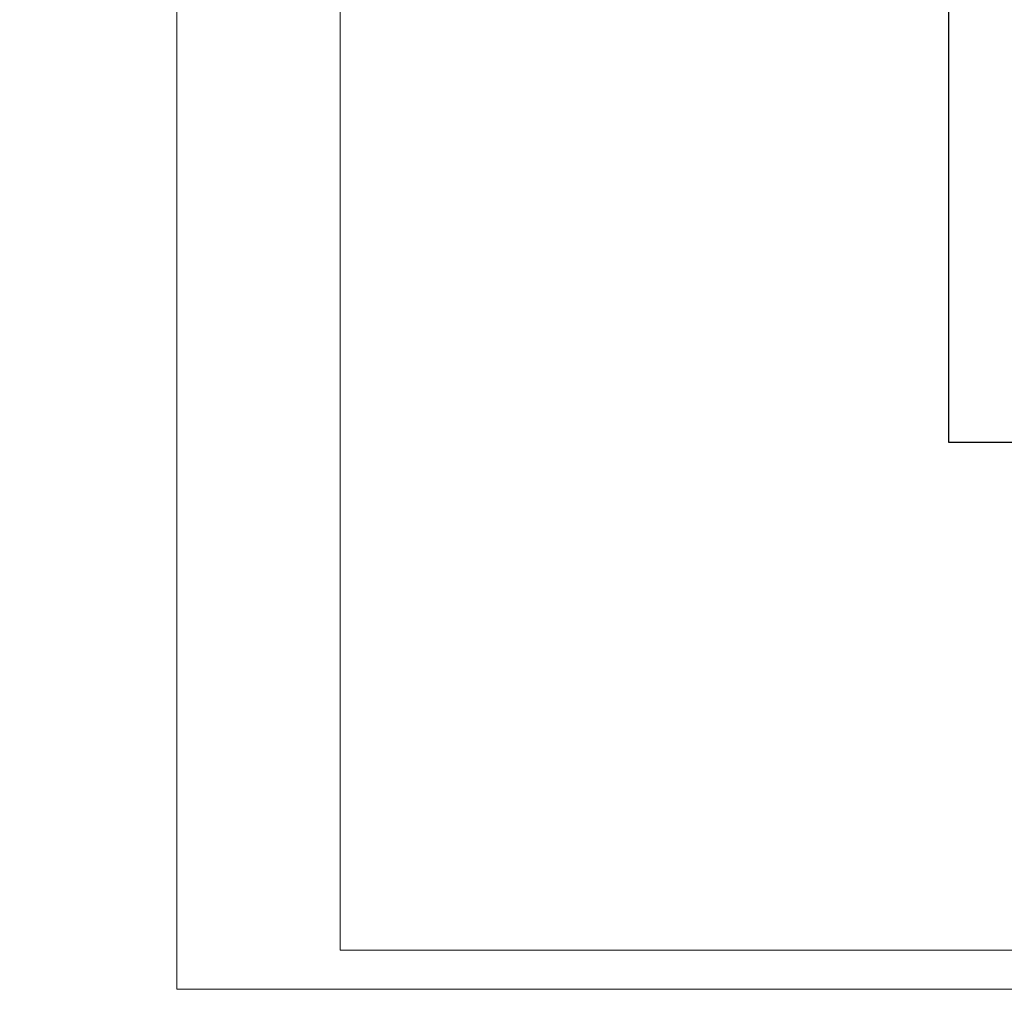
# Model space of a CAD drawing. Header units: centimetres. Extents: x 74448 to 96987, y -37016 to -10817.
# Tile 19 of 174: x 78903 to 80411, y -37016 to -35531. Entities that reach past the tile are written whole.
import ezdxf

# ---------------------------------------------------------------- set-up
doc = ezdxf.new("R2010")
doc.units = ezdxf.units.CM
doc.header["$LTSCALE"] = 0.02
doc.layers.add('_pk_tabelka', color=7, linetype='Continuous', lineweight=15)
doc.layers.add('ei30', color=8, linetype='Continuous', lineweight=13)
doc.layers.add('okablowanie', color=7, linetype='Continuous')
doc.styles.get("Standard").update_dxf_attribs({"font": 'arial.ttf', "height": 12})

msp = doc.modelspace()

# ---------------------------------------------------------------- linework, layer by layer
at = {"layer": '_pk_tabelka', "color": 7, "ltscale": 3}
for p, q in [((79144.1, -34045.7), (79144.1, -37015.7)), ((79394.1, -34105.7), (79394.1, -36955.7)), ((83284.1, -36955.7), (79394.1, -36955.7)), ((83344.1, -37015.7), (79144.1, -37015.7))]:
    msp.add_line(p, q, dxfattribs=at)
at = {"layer": 'okablowanie'}
for p, q in [((80326.3, -36178.3), (80326.3, -35145.8)), ((81659.7, -36178.3), (80326.3, -36178.3))]:
    msp.add_line(p, q, dxfattribs=at)

# ---------------------------------------------------------------- texts
at = {"layer": 'ei30', "insert": (77347.8, -35578.8), "char_height": 16, "width": 598.031, "attachment_point": 1}
msp.add_mtext('\\pi244.27;WYKONAĆ PRZEPONĘ POZIOMĄ \\P\\pi240.04;METODĄ INIEKCJI CIŚNIENIOWEJ \\P\\pi341.98;NA PODANYM ODCINKU', dxfattribs=at)

doc.saveas('drawing.dxf')
